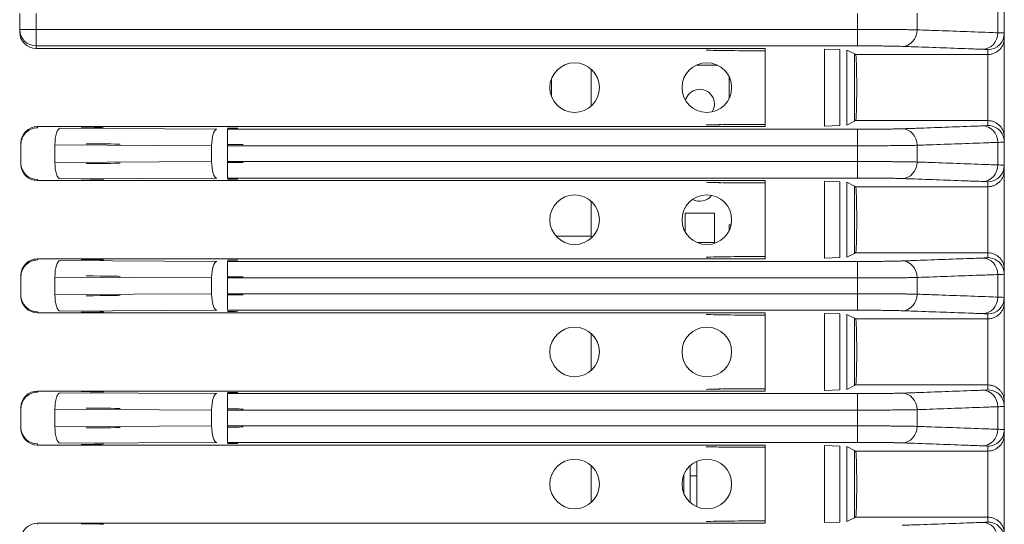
# Model space of a CAD drawing. Header units: millimetres. Extents: x 990 to 1809, y 0 to 562.
# Tile 40 of 256: x 1069 to 1099, y 345 to 361. Entities that reach past the tile are written whole.
import ezdxf

# ---------------------------------------------------------------- set-up
doc = ezdxf.new("R2010")
doc.units = ezdxf.units.MM
doc.layers.add('1', color=7, linetype='Continuous', true_color=0xffffff)
doc.layers.add('14', color=7, linetype='Continuous', true_color=0xffffff)

msp = doc.modelspace()

# ---------------------------------------------------------------- linework, layer by layer
at = {"layer": '1', "color": 7, "linetype": 'Continuous', "lineweight": 18}
for p, q in [((1069.014, 360.4), (1069.014, 360.876)), ((1069.514, 360.876), (1069.514, 360.4)), ((1069.014, 360.321), (1069.014, 360.4)), ((1069.014, 360.4), (1069.514, 360.4)), ((1069.514, 360.4), (1094.362, 360.4)), ((1069.514, 360.4), (1069.514, 359.9)), ((1094.362, 360.4), (1094.362, 359.9)), ((1098.803, 360.286), (1098.803, 360.138)), ((1069.514, 359.9), (1069.514, 359.821)), ((1094.362, 359.9), (1069.514, 359.9)), ((1098.803, 360.138), (1098.803, 357.138)), ((1069.514, 359.821), (1091.57, 359.821)), ((1091.57, 357.455), (1091.57, 359.821)), ((1093.36, 359.802), (1093.36, 357.474)), ((1093.828, 359.786), (1093.36, 359.802)), ((1093.828, 357.491), (1093.828, 359.786)), ((1094.037, 359.771), (1094.037, 357.505)), ((1094.268, 359.656), (1094.037, 359.771)), ((1094.268, 359.656), (1094.303, 359.638)), ((1094.303, 359.638), (1098.303, 359.638)), ((1098.303, 359.638), (1098.303, 359.786)), ((1098.303, 357.638), (1098.303, 359.638)), ((1090.128, 359.314), (1089.478, 359.314)), ((1086.303, 359.197), (1086.303, 358.079)), ((1090.478, 358.311), (1090.478, 358.965)), ((1093.828, 357.491), (1093.36, 357.474)), ((1094.268, 357.621), (1094.037, 357.505)), ((1094.268, 357.621), (1094.303, 357.638)), ((1098.303, 357.638), (1094.303, 357.638)), ((1098.303, 357.491), (1098.303, 357.638)), ((1069.553, 357.455), (1091.57, 357.455)), ((1069.553, 357.455), (1069.553, 357.421)), ((1070.237, 357.405), (1074.98, 357.377)), ((1075.297, 356.876), (1075.297, 357.376)), ((1075.297, 357.376), (1094.362, 357.376)), ((1094.362, 356.876), (1094.362, 357.376)), ((1069.053, 356.921), (1069.053, 356.955)), ((1069.053, 356.355), (1069.053, 356.921)), ((1070.079, 356.905), (1070.079, 356.372)), ((1074.822, 356.877), (1070.079, 356.905)), ((1074.822, 356.399), (1074.822, 356.877)), ((1098.803, 357.138), (1098.803, 356.991)), ((1075.297, 356.876), (1075.297, 356.4)), ((1094.362, 356.876), (1075.297, 356.876)), ((1069.053, 356.321), (1069.053, 356.355)), ((1070.079, 356.372), (1074.822, 356.399)), ((1075.297, 355.9), (1075.297, 356.4)), ((1075.297, 356.4), (1094.362, 356.4)), ((1094.362, 356.4), (1094.362, 355.9)), ((1098.803, 356.286), (1098.803, 356.138)), ((1098.803, 356.138), (1098.803, 353.138)), ((1069.553, 355.855), (1069.553, 355.821)), ((1069.553, 355.821), (1091.57, 355.821)), ((1074.98, 355.899), (1070.237, 355.872)), ((1094.362, 355.9), (1075.297, 355.9)), ((1091.57, 353.455), (1091.57, 355.821)), ((1093.36, 355.802), (1093.36, 353.474)), ((1093.828, 355.786), (1093.36, 355.802)), ((1093.828, 353.491), (1093.828, 355.786)), ((1094.037, 355.771), (1094.037, 353.505)), ((1094.268, 355.656), (1094.037, 355.771)), ((1098.303, 355.638), (1098.303, 355.786)), ((1094.268, 355.656), (1094.303, 355.638)), ((1094.303, 355.638), (1098.303, 355.638)), ((1098.303, 353.638), (1098.303, 355.638)), ((1086.303, 355.197), (1086.303, 354.079)), ((1090.034, 354.836), (1089.145, 354.836)), ((1089.145, 354.836), (1089.145, 354.279)), ((1090.034, 353.947), (1090.034, 354.836)), ((1090.478, 354.488), (1090.538, 354.488)), ((1090.478, 354.311), (1090.478, 354.488)), ((1085.244, 354.138), (1086.303, 354.138)), ((1089.513, 353.947), (1090.034, 353.947)), ((1094.268, 353.621), (1094.037, 353.505)), ((1094.268, 353.621), (1094.303, 353.638)), ((1098.303, 353.638), (1094.303, 353.638)), ((1098.303, 353.491), (1098.303, 353.638)), ((1069.553, 353.455), (1091.57, 353.455)), ((1069.553, 353.455), (1069.553, 353.421)), ((1070.237, 353.405), (1074.98, 353.377)), ((1075.297, 353.376), (1094.362, 353.376)), ((1075.297, 353.376), (1075.297, 352.876)), ((1093.828, 353.491), (1093.36, 353.474)), ((1094.362, 352.876), (1094.362, 353.376)), ((1098.803, 353.138), (1098.803, 352.991)), ((1069.053, 352.921), (1069.053, 352.955)), ((1069.053, 352.355), (1069.053, 352.921)), ((1070.079, 352.905), (1070.079, 352.372)), ((1074.822, 352.877), (1070.079, 352.905)), ((1074.822, 352.399), (1074.822, 352.877)), ((1075.297, 352.876), (1075.297, 352.4)), ((1094.362, 352.876), (1075.297, 352.876)), ((1069.053, 352.321), (1069.053, 352.355)), ((1070.079, 352.372), (1074.822, 352.399)), ((1075.297, 351.9), (1075.297, 352.4)), ((1075.297, 352.4), (1094.362, 352.4)), ((1094.362, 352.4), (1094.362, 351.9)), ((1098.803, 352.286), (1098.803, 352.138)), ((1098.803, 352.138), (1098.803, 349.138)), ((1069.553, 351.855), (1069.553, 351.821)), ((1069.553, 351.821), (1091.57, 351.821)), ((1074.98, 351.899), (1070.237, 351.872)), ((1094.362, 351.9), (1075.297, 351.9)), ((1091.57, 349.455), (1091.57, 351.821)), ((1093.36, 351.802), (1093.36, 349.474)), ((1093.828, 351.786), (1093.36, 351.802)), ((1093.828, 349.491), (1093.828, 351.786)), ((1094.037, 351.771), (1094.037, 349.505)), ((1094.268, 351.656), (1094.037, 351.771)), ((1094.268, 351.656), (1094.303, 351.638)), ((1094.303, 351.638), (1098.303, 351.638)), ((1098.303, 351.638), (1098.303, 351.786)), ((1098.303, 349.638), (1098.303, 351.638)), ((1086.303, 351.197), (1086.303, 350.079)), ((1069.553, 349.455), (1091.57, 349.455)), ((1069.553, 349.455), (1069.553, 349.421)), ((1093.828, 349.491), (1093.36, 349.474)), ((1094.268, 349.621), (1094.037, 349.505)), ((1094.268, 349.621), (1094.303, 349.638)), ((1098.303, 349.638), (1094.303, 349.638)), ((1098.303, 349.491), (1098.303, 349.638)), ((1070.237, 349.405), (1074.98, 349.377)), ((1075.297, 349.376), (1075.297, 348.876)), ((1075.297, 349.376), (1094.362, 349.376)), ((1094.362, 348.876), (1094.362, 349.376)), ((1098.803, 349.138), (1098.803, 348.991)), ((1069.053, 348.921), (1069.053, 348.955)), ((1069.053, 348.355), (1069.053, 348.921)), ((1070.079, 348.905), (1070.079, 348.372)), ((1074.822, 348.877), (1070.079, 348.905)), ((1074.822, 348.399), (1074.822, 348.877)), ((1075.297, 348.876), (1075.297, 348.4)), ((1094.362, 348.876), (1075.297, 348.876)), ((1069.053, 348.321), (1069.053, 348.355)), ((1070.079, 348.372), (1074.822, 348.399)), ((1075.297, 347.9), (1075.297, 348.4)), ((1075.297, 348.4), (1094.362, 348.4)), ((1094.362, 348.4), (1094.362, 347.9)), ((1098.803, 348.286), (1098.803, 348.138)), ((1098.803, 348.138), (1098.803, 345.138)), ((1069.553, 347.855), (1069.553, 347.821)), ((1069.553, 347.821), (1091.57, 347.821)), ((1074.98, 347.899), (1070.237, 347.872)), ((1094.362, 347.9), (1075.297, 347.9)), ((1091.57, 345.455), (1091.57, 347.821)), ((1093.36, 347.802), (1093.36, 345.474)), ((1093.828, 347.786), (1093.36, 347.802)), ((1093.828, 345.491), (1093.828, 347.786)), ((1094.037, 347.771), (1094.037, 345.505)), ((1094.268, 347.656), (1094.037, 347.771)), ((1094.268, 347.656), (1094.303, 347.638)), ((1098.303, 347.638), (1098.303, 347.786)), ((1094.303, 347.638), (1098.303, 347.638)), ((1098.303, 345.638), (1098.303, 347.638)), ((1086.303, 347.197), (1086.303, 346.078)), ((1089.303, 346.888), (1089.303, 347.197)), ((1089.503, 345.95), (1089.503, 347.325)), ((1089.103, 346.907), (1089.103, 346.369)), ((1089.303, 346.079), (1089.303, 346.888)), ((1089.503, 346.888), (1089.303, 346.888)), ((1094.268, 345.621), (1094.037, 345.505)), ((1094.268, 345.621), (1094.303, 345.638)), ((1098.303, 345.638), (1094.303, 345.638)), ((1098.303, 345.491), (1098.303, 345.638)), ((1069.553, 345.455), (1091.57, 345.455)), ((1069.553, 345.455), (1069.553, 345.421)), ((1093.828, 345.491), (1093.36, 345.474))]:
    msp.add_line(p, q, dxfattribs=at)
for centre in [(1085.803, 358.638), (1089.803, 358.638), (1085.803, 354.638), (1089.803, 354.638), (1085.803, 350.638), (1089.803, 350.638), (1085.803, 346.638), (1089.803, 346.638)]:
    msp.add_circle(centre, 0.75, dxfattribs=at)
for centre, start, end in [((1089.589, 358.141), 328.0894, 165.3244), ((1089.589, 355.641), 240.93, 323.1618)]:
    msp.add_arc(centre, 0.445, start, end, dxfattribs=at)
for centre, major_axis, ratio, start_param, end_param in [((1069.514, 360.4), (-0.5, 0), 0.999848, 0, 1.570796), ((1069.514, 360.321), (0, -0.5), 0.999848, 4.712389, 6.283185), ((1095.713, 360.385), (0.018, 0.5), 0.90044, 3.181726, 4.744935), ((1098.154, 360.297), (0.018, 0.5), 0.90044, 3.181726, 4.744935), ((1098.303, 360.286), (0.5, 0), 0.999848, 4.712389, 6.283185), ((1091.57, 359.786), (-2, 0), 0.017455, 0.462512, 1.570796), ((1092.038, 359.77), (-2, 0), 0.017455, 0.034905, 0.462512), ((1094.303, 358.638), (0, 1), 0.034921, 3.141593, 6.283185), ((1091.57, 357.49), (-2, 0), 0.017455, 4.712389, 5.820673), ((1092.038, 357.506), (-2, 0), 0.017455, 5.820673, 6.248281), ((1098.154, 356.979), (-0.018, 0.5), 0.90044, 4.679843, 6.243052), ((1098.303, 356.991), (0.5, 0), 0.999848, 0.4141, 1.570796), ((1069.553, 356.955), (0, 0.5), 0.999848, 0, 1.570796), ((1069.553, 356.921), (0.5, 0), 0.999848, 1.570796, 3.141593), ((1070.237, 356.905), (-0.003, -0.5), 0.316223, 3.15999, 4.714229), ((1070.553, 357.421), (-1, 0), 0.017455, 3.141593, 4.390638), ((1074.98, 356.877), (-0.003, -0.5), 0.316223, 3.15999, 4.714229), ((1075.297, 357.394), (-1, 0), 0.017455, 4.390638, 4.712389), ((1095.713, 356.891), (0.018, -0.5), 0.90044, 1.538251, 3.10146), ((1098.303, 356.991), (0.5, 0), 0.999848, 0, 0.414102), ((1070.553, 356.921), (-1.5, 0), 0.011637, 3.141593, 4.390638), ((1075.297, 356.894), (-1.5, 0), 0.011637, 4.390638, 4.712389), ((1069.553, 356.355), (-0.5, 0), 0.999848, 0, 1.570796), ((1069.553, 356.321), (0, -0.5), 0.999848, 4.712389, 6.283185), ((1070.237, 356.372), (-0.003, 0.5), 0.316223, 1.568956, 3.123195), ((1070.553, 356.355), (-1.5, 0), 0.011637, 1.892547, 3.141593), ((1074.98, 356.399), (-0.003, 0.5), 0.316223, 1.568956, 3.123195), ((1075.297, 356.383), (-1.5, 0), 0.011637, 1.570796, 1.892547), ((1095.713, 356.385), (0.018, 0.5), 0.90044, 3.181726, 4.744935), ((1098.154, 356.297), (0.018, 0.5), 0.90044, 3.181726, 4.744935), ((1098.303, 356.286), (0.5, 0), 0.999848, 4.712389, 6.283185), ((1070.553, 355.855), (-1, 0), 0.017455, 1.892547, 3.141593), ((1075.297, 355.883), (-1, 0), 0.017455, 1.570796, 1.892547), ((1091.57, 355.786), (-2, 0), 0.017455, 0.462512, 1.570796), ((1092.038, 355.77), (-2, 0), 0.017455, 0.034905, 0.462512), ((1094.303, 354.638), (0, 1), 0.034921, 3.141593, 6.283185), ((1069.553, 352.955), (0, 0.5), 0.999848, 0, 1.570796), ((1069.553, 352.921), (0.5, 0), 0.999848, 1.570796, 3.141593), ((1070.237, 352.905), (0.003, 0.5), 0.316223, 0.018397, 1.572636), ((1070.553, 353.421), (-1, 0), 0.017455, 3.141593, 4.390638), ((1074.98, 352.877), (0.003, 0.5), 0.316223, 0.018397, 1.572636), ((1075.297, 353.394), (-1, 0), 0.017455, 4.390638, 4.712389), ((1091.57, 353.49), (-2, 0), 0.017455, 4.712389, 5.820673), ((1092.038, 353.506), (-2, 0), 0.017455, 5.820673, 6.248281), ((1095.713, 352.891), (0.018, -0.5), 0.90044, 1.538251, 3.10146), ((1098.154, 352.979), (0.018, -0.5), 0.90044, 1.538251, 3.10146), ((1098.303, 352.991), (0.5, 0), 0.999848, 0.4141, 1.570796), ((1098.303, 352.991), (0.5, 0), 0.999848, 0, 0.414102), ((1070.553, 352.921), (-1.5, 0), 0.011637, 3.141593, 4.390638), ((1075.297, 352.894), (-1.5, 0), 0.011637, 4.390638, 4.712389), ((1069.553, 352.355), (-0.5, 0), 0.999848, 0, 1.570796), ((1069.553, 352.321), (0, -0.5), 0.999848, 4.712389, 6.283185), ((1070.237, 352.372), (-0.003, 0.5), 0.316223, 1.568956, 3.123195), ((1070.553, 352.355), (-1.5, 0), 0.011637, 1.892547, 3.141593), ((1074.98, 352.399), (-0.003, 0.5), 0.316223, 1.568956, 3.123195), ((1075.297, 352.383), (-1.5, 0), 0.011637, 1.570796, 1.892547), ((1095.713, 352.385), (0.018, 0.5), 0.90044, 3.181726, 4.744935), ((1098.154, 352.297), (0.018, 0.5), 0.90044, 3.181726, 4.744935), ((1098.303, 352.286), (0.5, 0), 0.999848, 4.712389, 6.283185), ((1070.553, 351.855), (-1, 0), 0.017455, 1.892547, 3.141593), ((1075.297, 351.883), (-1, 0), 0.017455, 1.570796, 1.892547), ((1091.57, 351.786), (-2, 0), 0.017455, 0.462512, 1.570796), ((1092.038, 351.77), (-2, 0), 0.017455, 0.034905, 0.462512), ((1094.303, 350.638), (0, 1), 0.034921, 3.141593, 6.283185), ((1069.553, 348.955), (0, 0.5), 0.999848, 0, 1.570796), ((1070.553, 349.421), (-1, 0), 0.017455, 3.141593, 4.390638), ((1091.57, 349.49), (-2, 0), 0.017455, 4.712389, 5.820673), ((1092.038, 349.506), (-2, 0), 0.017455, 5.820673, 6.248281), ((1098.154, 348.979), (0.018, -0.5), 0.90044, 1.538251, 3.10146), ((1098.303, 348.991), (0.5, 0), 0.999848, 0.4141, 1.570796), ((1069.553, 348.921), (0.5, 0), 0.999848, 1.570796, 3.141593), ((1070.237, 348.905), (0.003, 0.5), 0.316223, 0.018397, 1.572636), ((1074.98, 348.877), (0.003, 0.5), 0.316223, 0.018397, 1.572636), ((1075.297, 349.394), (-1, 0), 0.017455, 4.390638, 4.712389), ((1095.713, 348.891), (0.018, -0.5), 0.90044, 1.538251, 3.10146), ((1098.303, 348.991), (0.5, 0), 0.999848, 0, 0.414102), ((1070.553, 348.921), (-1.5, 0), 0.011637, 3.141593, 4.390638), ((1075.297, 348.894), (-1.5, 0), 0.011637, 4.390638, 4.712389), ((1069.553, 348.355), (-0.5, 0), 0.999848, 0, 1.570796), ((1069.553, 348.321), (0, -0.5), 0.999848, 4.712389, 6.283185), ((1070.237, 348.372), (-0.003, 0.5), 0.316223, 1.568956, 3.123195), ((1070.553, 348.355), (-1.5, 0), 0.011637, 1.892547, 3.141593), ((1074.98, 348.399), (-0.003, 0.5), 0.316223, 1.568956, 3.123195), ((1075.297, 348.383), (-1.5, 0), 0.011637, 1.570796, 1.892547), ((1095.713, 348.385), (0.018, 0.5), 0.90044, 3.181726, 4.744935), ((1098.154, 348.297), (0.018, 0.5), 0.90044, 3.181726, 4.744935), ((1098.303, 348.286), (-0.5, 0), 0.999848, 1.570796, 3.141593), ((1070.553, 347.855), (-1, 0), 0.017455, 1.892547, 3.141593), ((1075.297, 347.883), (-1, 0), 0.017455, 1.570796, 1.892547), ((1091.57, 347.786), (-2, 0), 0.017455, 0.462512, 1.570796), ((1092.038, 347.77), (-2, 0), 0.017455, 0.034905, 0.462512), ((1094.303, 346.638), (0, 1), 0.034921, 3.141593, 6.283185), ((1069.553, 344.955), (0, 0.5), 0.999848, 0, 1.570796), ((1070.553, 345.421), (-1, 0), 0.017455, 3.141593, 4.390638), ((1091.57, 345.49), (-2, 0), 0.017455, 4.712389, 5.820673), ((1092.038, 345.506), (-2, 0), 0.017455, 5.820673, 6.248281), ((1098.154, 344.979), (-0.018, 0.5), 0.90044, 4.679843, 6.243052), ((1098.303, 344.991), (-0.5, 0), 0.999848, 3.521873, 4.712389)]:
    msp.add_ellipse(centre, major_axis=major_axis, ratio=ratio, start_param=start_param, end_param=end_param, dxfattribs=at)
for points, degree in [([(1094.362, 360.4), (1094.362, 360.559), (1094.362, 360.717), (1094.362, 360.876)], 3), ([(1096.163, 360.891), (1096.163, 360.722), (1096.163, 360.554), (1096.163, 360.385)], 3), ([(1098.604, 360.297), (1098.604, 360.524), (1098.604, 360.752), (1098.604, 360.979)], 3), ([(1098.803, 360.991), (1098.803, 360.756), (1098.803, 360.521), (1098.803, 360.286)], 3), ([(1094.268, 359.656), (1094.268, 357.621)], 1), ([(1096.163, 356.891), (1096.163, 356.722), (1096.163, 356.554), (1096.163, 356.385)], 3), ([(1098.604, 356.297), (1098.604, 356.524), (1098.604, 356.752), (1098.604, 356.979)], 3), ([(1098.803, 356.991), (1098.803, 356.756), (1098.803, 356.521), (1098.803, 356.286)], 3), ([(1094.362, 356.4), (1094.362, 356.559), (1094.362, 356.717), (1094.362, 356.876)], 3), ([(1094.268, 355.656), (1094.268, 353.621)], 1), ([(1094.362, 352.4), (1094.362, 352.559), (1094.362, 352.717), (1094.362, 352.876)], 3), ([(1096.163, 352.891), (1096.163, 352.722), (1096.163, 352.554), (1096.163, 352.385)], 3), ([(1098.604, 352.297), (1098.604, 352.524), (1098.604, 352.752), (1098.604, 352.979)], 3), ([(1098.803, 352.991), (1098.803, 352.756), (1098.803, 352.521), (1098.803, 352.286)], 3), ([(1094.268, 351.656), (1094.268, 349.621)], 1), ([(1094.362, 348.4), (1094.362, 348.559), (1094.362, 348.717), (1094.362, 348.876)], 3), ([(1096.163, 348.891), (1096.163, 348.722), (1096.163, 348.554), (1096.163, 348.385)], 3), ([(1098.604, 348.297), (1098.604, 348.524), (1098.604, 348.752), (1098.604, 348.979)], 3), ([(1098.803, 348.991), (1098.803, 348.756), (1098.803, 348.521), (1098.803, 348.286)], 3), ([(1094.268, 347.656), (1094.268, 345.621)], 1)]:
    msp.add_open_spline(points, degree=degree, dxfattribs=at)
for points, knots in [([(1094.362, 360.4), (1094.409, 360.4), (1094.456, 360.4), (1094.55, 360.4), (1094.597, 360.4), (1094.736, 360.4), (1094.918, 360.399), (1095.093, 360.398), (1095.2, 360.398), (1095.222, 360.397), (1095.264, 360.397), (1095.327, 360.397), (1095.387, 360.396), (1095.505, 360.395), (1095.58, 360.395), (1095.687, 360.393), (1095.722, 360.393), (1095.772, 360.392), (1095.789, 360.392), (1095.822, 360.392), (1095.837, 360.391), (1095.915, 360.39), (1095.972, 360.389), (1096.076, 360.387), (1096.122, 360.386), (1096.163, 360.385)], [0, 0, 0, 0, 0.0625, 0.0625, 0.125, 0.125, 0.25, 0.375, 0.375, 0.40625, 0.40625, 0.4375, 0.5, 0.5, 0.625, 0.625, 0.6875, 0.6875, 0.71875, 0.71875, 0.75, 0.75, 0.875, 0.875, 1, 1, 1, 1]), ([(1096.163, 360.385), (1096.308, 360.38), (1096.453, 360.375), (1097.177, 360.349), (1097.757, 360.328), (1098.426, 360.303), (1098.515, 360.3), (1098.604, 360.297)], [0, 0, 0, 0, 0.17806, 0.17806, 0.890298, 0.890298, 1, 1, 1, 1]), ([(1098.604, 360.297), (1098.637, 360.296), (1098.666, 360.295), (1098.715, 360.293), (1098.736, 360.292), (1098.769, 360.29), (1098.782, 360.289), (1098.799, 360.288), (1098.803, 360.287), (1098.803, 360.286)], [0, 0, 0, 0, 0.25, 0.25, 0.5, 0.5, 0.75, 0.75, 1, 1, 1, 1]), ([(1095.713, 359.885), (1095.682, 359.886), (1095.647, 359.887), (1095.57, 359.889), (1095.527, 359.89), (1095.469, 359.892), (1095.457, 359.892), (1095.432, 359.892), (1095.42, 359.892), (1095.382, 359.893), (1095.356, 359.894), (1095.276, 359.895), (1095.219, 359.895), (1095.131, 359.896), (1095.101, 359.897), (1095.054, 359.897), (1095.038, 359.897), (1095.007, 359.898), (1094.991, 359.898), (1094.91, 359.898), (1094.779, 359.899), (1094.643, 359.9), (1094.538, 359.9), (1094.503, 359.9), (1094.433, 359.9), (1094.397, 359.9), (1094.362, 359.9)], [0, 0, 0, 0, 0.125, 0.125, 0.25, 0.25, 0.28125, 0.28125, 0.3125, 0.3125, 0.375, 0.375, 0.5, 0.5, 0.5625, 0.5625, 0.59375, 0.59375, 0.625, 0.625, 0.75, 0.875, 0.875, 0.9375, 0.9375, 1, 1, 1, 1]), ([(1098.154, 359.797), (1098.009, 359.802), (1097.864, 359.807), (1097.14, 359.834), (1096.56, 359.855), (1095.891, 359.879), (1095.802, 359.882), (1095.713, 359.885)], [0, 0, 0, 0, 0.17806, 0.17806, 0.890298, 0.890298, 1, 1, 1, 1]), ([(1098.803, 360.138), (1098.803, 360.122), (1098.802, 360.106), (1098.799, 360.073), (1098.797, 360.056), (1098.79, 360.024), (1098.786, 360.008), (1098.777, 359.977), (1098.766, 359.946), (1098.752, 359.917), (1098.736, 359.888), (1098.728, 359.874), (1098.701, 359.833), (1098.68, 359.808), (1098.645, 359.773), (1098.633, 359.762), (1098.608, 359.741), (1098.594, 359.731), (1098.554, 359.704), (1098.525, 359.689), (1098.48, 359.67), (1098.464, 359.664), (1098.433, 359.655), (1098.417, 359.651), (1098.369, 359.641), (1098.336, 359.638), (1098.303, 359.638)], [0, 0, 0, 0, 0.0625, 0.0625, 0.125, 0.125, 0.1875, 0.1875, 0.25, 0.3125, 0.3125, 0.375, 0.375, 0.5, 0.5, 0.5625, 0.5625, 0.625, 0.625, 0.75, 0.75, 0.8125, 0.8125, 0.875, 0.875, 1, 1, 1, 1]), ([(1098.303, 359.786), (1098.303, 359.787), (1098.3, 359.788), (1098.287, 359.79), (1098.268, 359.791), (1098.222, 359.794), (1098.179, 359.796), (1098.154, 359.797)], [0, 0, 0, 0, 0.25, 0.25, 0.5, 0.75, 1, 1, 1, 1]), ([(1095.713, 357.391), (1095.858, 357.396), (1096.003, 357.401), (1096.727, 357.428), (1097.307, 357.449), (1097.976, 357.473), (1098.065, 357.476), (1098.154, 357.479)], [0, 0, 0, 0, 0.17806, 0.17806, 0.890298, 0.890298, 1, 1, 1, 1]), ([(1098.154, 357.479), (1098.179, 357.48), (1098.222, 357.482), (1098.268, 357.485), (1098.287, 357.487), (1098.3, 357.489), (1098.303, 357.49), (1098.303, 357.491)], [0, 0, 0, 0, 0.25, 0.5, 0.75, 0.75, 1, 1, 1, 1]), ([(1098.803, 357.138), (1098.803, 357.154), (1098.802, 357.171), (1098.799, 357.203), (1098.797, 357.22), (1098.79, 357.252), (1098.786, 357.268), (1098.777, 357.299), (1098.766, 357.33), (1098.752, 357.359), (1098.736, 357.388), (1098.728, 357.403), (1098.701, 357.443), (1098.68, 357.469), (1098.645, 357.503), (1098.633, 357.514), (1098.608, 357.535), (1098.594, 357.545), (1098.554, 357.572), (1098.525, 357.587), (1098.48, 357.606), (1098.464, 357.612), (1098.433, 357.621), (1098.417, 357.625), (1098.369, 357.635), (1098.336, 357.638), (1098.303, 357.638)], [0, 0, 0, 0, 0.0625, 0.0625, 0.125, 0.125, 0.1875, 0.1875, 0.25, 0.3125, 0.3125, 0.375, 0.375, 0.5, 0.5, 0.5625, 0.5625, 0.625, 0.625, 0.75, 0.75, 0.8125, 0.8125, 0.875, 0.875, 1, 1, 1, 1]), ([(1094.362, 357.376), (1094.433, 357.376), (1094.502, 357.376), (1094.641, 357.377), (1094.709, 357.377), (1094.793, 357.377), (1094.81, 357.377), (1094.843, 357.378), (1094.86, 357.378), (1094.91, 357.378), (1094.942, 357.378), (1095.038, 357.379), (1095.099, 357.379), (1095.188, 357.38), (1095.217, 357.381), (1095.26, 357.381), (1095.274, 357.382), (1095.301, 357.382), (1095.315, 357.382), (1095.382, 357.383), (1095.483, 357.385), (1095.568, 357.387), (1095.627, 357.388), (1095.646, 357.389), (1095.681, 357.39), (1095.697, 357.39), (1095.713, 357.391)], [0, 0, 0, 0, 0.125, 0.125, 0.25, 0.25, 0.28125, 0.28125, 0.3125, 0.3125, 0.375, 0.375, 0.5, 0.5, 0.5625, 0.5625, 0.59375, 0.59375, 0.625, 0.625, 0.75, 0.875, 0.875, 0.9375, 0.9375, 1, 1, 1, 1]), ([(1096.163, 356.891), (1096.143, 356.89), (1096.121, 356.89), (1096.074, 356.889), (1096.049, 356.888), (1095.971, 356.887), (1095.856, 356.885), (1095.723, 356.883), (1095.633, 356.882), (1095.615, 356.882), (1095.578, 356.882), (1095.521, 356.881), (1095.463, 356.881), (1095.345, 356.88), (1095.263, 356.879), (1095.136, 356.878), (1095.092, 356.878), (1095.026, 356.878), (1095.004, 356.878), (1094.959, 356.877), (1094.937, 356.877), (1094.824, 356.877), (1094.733, 356.877), (1094.549, 356.876), (1094.456, 356.876), (1094.362, 356.876)], [0, 0, 0, 0, 0.0625, 0.0625, 0.125, 0.125, 0.25, 0.375, 0.375, 0.40625, 0.40625, 0.4375, 0.5, 0.5, 0.625, 0.625, 0.6875, 0.6875, 0.71875, 0.71875, 0.75, 0.75, 0.875, 0.875, 1, 1, 1, 1]), ([(1098.604, 356.979), (1098.459, 356.974), (1098.315, 356.969), (1097.59, 356.943), (1097.01, 356.922), (1096.342, 356.897), (1096.252, 356.894), (1096.163, 356.891)], [0, 0, 0, 0, 0.17806, 0.17806, 0.890298, 0.890298, 1, 1, 1, 1]), ([(1098.803, 356.991), (1098.803, 356.99), (1098.799, 356.989), (1098.782, 356.987), (1098.769, 356.986), (1098.736, 356.984), (1098.715, 356.983), (1098.666, 356.981), (1098.637, 356.98), (1098.604, 356.979)], [0, 0, 0, 0, 0.25, 0.25, 0.5, 0.5, 0.75, 0.75, 1, 1, 1, 1]), ([(1094.362, 356.4), (1094.409, 356.4), (1094.456, 356.4), (1094.55, 356.4), (1094.597, 356.4), (1094.736, 356.4), (1094.918, 356.399), (1095.093, 356.398), (1095.2, 356.398), (1095.222, 356.397), (1095.264, 356.397), (1095.327, 356.397), (1095.387, 356.396), (1095.505, 356.395), (1095.58, 356.395), (1095.687, 356.393), (1095.722, 356.393), (1095.772, 356.392), (1095.789, 356.392), (1095.822, 356.392), (1095.837, 356.391), (1095.915, 356.39), (1095.972, 356.389), (1096.076, 356.387), (1096.122, 356.386), (1096.163, 356.385)], [0, 0, 0, 0, 0.0625, 0.0625, 0.125, 0.125, 0.25, 0.375, 0.375, 0.40625, 0.40625, 0.4375, 0.5, 0.5, 0.625, 0.625, 0.6875, 0.6875, 0.71875, 0.71875, 0.75, 0.75, 0.875, 0.875, 1, 1, 1, 1]), ([(1096.163, 356.385), (1096.308, 356.38), (1096.453, 356.375), (1097.177, 356.349), (1097.757, 356.328), (1098.426, 356.303), (1098.515, 356.3), (1098.604, 356.297)], [0, 0, 0, 0, 0.17806, 0.17806, 0.890298, 0.890298, 1, 1, 1, 1]), ([(1098.604, 356.297), (1098.637, 356.296), (1098.666, 356.295), (1098.715, 356.293), (1098.736, 356.292), (1098.769, 356.29), (1098.782, 356.289), (1098.799, 356.288), (1098.803, 356.287), (1098.803, 356.286)], [0, 0, 0, 0, 0.25, 0.25, 0.5, 0.5, 0.75, 0.75, 1, 1, 1, 1]), ([(1098.803, 356.138), (1098.803, 356.122), (1098.802, 356.106), (1098.799, 356.073), (1098.797, 356.056), (1098.79, 356.024), (1098.786, 356.008), (1098.777, 355.977), (1098.766, 355.946), (1098.752, 355.917), (1098.736, 355.888), (1098.728, 355.874), (1098.701, 355.833), (1098.68, 355.808), (1098.645, 355.773), (1098.633, 355.762), (1098.608, 355.741), (1098.594, 355.731), (1098.554, 355.704), (1098.525, 355.689), (1098.48, 355.67), (1098.464, 355.664), (1098.433, 355.655), (1098.417, 355.651), (1098.369, 355.641), (1098.336, 355.638), (1098.303, 355.638)], [0, 0, 0, 0, 0.0625, 0.0625, 0.125, 0.125, 0.1875, 0.1875, 0.25, 0.3125, 0.3125, 0.375, 0.375, 0.5, 0.5, 0.5625, 0.5625, 0.625, 0.625, 0.75, 0.75, 0.8125, 0.8125, 0.875, 0.875, 1, 1, 1, 1]), ([(1095.713, 355.885), (1095.682, 355.886), (1095.647, 355.887), (1095.57, 355.889), (1095.527, 355.89), (1095.469, 355.892), (1095.457, 355.892), (1095.432, 355.892), (1095.42, 355.892), (1095.382, 355.893), (1095.356, 355.894), (1095.276, 355.895), (1095.219, 355.895), (1095.131, 355.896), (1095.101, 355.897), (1095.054, 355.897), (1095.038, 355.897), (1095.007, 355.898), (1094.991, 355.898), (1094.91, 355.898), (1094.779, 355.899), (1094.643, 355.9), (1094.538, 355.9), (1094.503, 355.9), (1094.433, 355.9), (1094.397, 355.9), (1094.362, 355.9)], [0, 0, 0, 0, 0.125, 0.125, 0.25, 0.25, 0.28125, 0.28125, 0.3125, 0.3125, 0.375, 0.375, 0.5, 0.5, 0.5625, 0.5625, 0.59375, 0.59375, 0.625, 0.625, 0.75, 0.875, 0.875, 0.9375, 0.9375, 1, 1, 1, 1]), ([(1098.154, 355.797), (1098.009, 355.802), (1097.864, 355.807), (1097.14, 355.834), (1096.56, 355.855), (1095.891, 355.879), (1095.802, 355.882), (1095.713, 355.885)], [0, 0, 0, 0, 0.17806, 0.17806, 0.890298, 0.890298, 1, 1, 1, 1]), ([(1098.303, 355.786), (1098.303, 355.787), (1098.3, 355.788), (1098.287, 355.79), (1098.268, 355.791), (1098.222, 355.794), (1098.179, 355.796), (1098.154, 355.797)], [0, 0, 0, 0, 0.25, 0.25, 0.5, 0.75, 1, 1, 1, 1]), ([(1098.803, 353.138), (1098.803, 353.154), (1098.802, 353.171), (1098.799, 353.203), (1098.797, 353.22), (1098.79, 353.252), (1098.786, 353.268), (1098.777, 353.299), (1098.766, 353.33), (1098.752, 353.359), (1098.736, 353.388), (1098.728, 353.403), (1098.701, 353.443), (1098.68, 353.469), (1098.645, 353.503), (1098.633, 353.514), (1098.608, 353.535), (1098.594, 353.545), (1098.554, 353.572), (1098.525, 353.587), (1098.48, 353.606), (1098.464, 353.612), (1098.433, 353.621), (1098.417, 353.625), (1098.369, 353.635), (1098.336, 353.638), (1098.303, 353.638)], [0, 0, 0, 0, 0.0625, 0.0625, 0.125, 0.125, 0.1875, 0.1875, 0.25, 0.3125, 0.3125, 0.375, 0.375, 0.5, 0.5, 0.5625, 0.5625, 0.625, 0.625, 0.75, 0.75, 0.8125, 0.8125, 0.875, 0.875, 1, 1, 1, 1]), ([(1094.362, 353.376), (1094.433, 353.376), (1094.502, 353.376), (1094.641, 353.377), (1094.709, 353.377), (1094.793, 353.377), (1094.81, 353.377), (1094.843, 353.378), (1094.86, 353.378), (1094.91, 353.378), (1094.942, 353.378), (1095.038, 353.379), (1095.099, 353.379), (1095.188, 353.38), (1095.217, 353.381), (1095.26, 353.381), (1095.274, 353.382), (1095.301, 353.382), (1095.315, 353.382), (1095.382, 353.383), (1095.483, 353.385), (1095.568, 353.387), (1095.627, 353.388), (1095.646, 353.389), (1095.681, 353.39), (1095.697, 353.39), (1095.713, 353.391)], [0, 0, 0, 0, 0.125, 0.125, 0.25, 0.25, 0.28125, 0.28125, 0.3125, 0.3125, 0.375, 0.375, 0.5, 0.5, 0.5625, 0.5625, 0.59375, 0.59375, 0.625, 0.625, 0.75, 0.875, 0.875, 0.9375, 0.9375, 1, 1, 1, 1]), ([(1095.713, 353.391), (1095.858, 353.396), (1096.003, 353.401), (1096.727, 353.428), (1097.307, 353.449), (1097.976, 353.473), (1098.065, 353.476), (1098.154, 353.479)], [0, 0, 0, 0, 0.17806, 0.17806, 0.890298, 0.890298, 1, 1, 1, 1]), ([(1098.154, 353.479), (1098.179, 353.48), (1098.222, 353.482), (1098.268, 353.485), (1098.287, 353.487), (1098.3, 353.489), (1098.303, 353.49), (1098.303, 353.491)], [0, 0, 0, 0, 0.25, 0.5, 0.75, 0.75, 1, 1, 1, 1]), ([(1096.163, 352.891), (1096.143, 352.89), (1096.121, 352.89), (1096.074, 352.889), (1096.049, 352.888), (1095.971, 352.887), (1095.856, 352.885), (1095.723, 352.883), (1095.633, 352.882), (1095.615, 352.882), (1095.578, 352.882), (1095.521, 352.881), (1095.463, 352.881), (1095.345, 352.88), (1095.263, 352.879), (1095.136, 352.878), (1095.092, 352.878), (1095.026, 352.878), (1095.004, 352.878), (1094.959, 352.877), (1094.937, 352.877), (1094.824, 352.877), (1094.733, 352.877), (1094.549, 352.876), (1094.456, 352.876), (1094.362, 352.876)], [0, 0, 0, 0, 0.0625, 0.0625, 0.125, 0.125, 0.25, 0.375, 0.375, 0.40625, 0.40625, 0.4375, 0.5, 0.5, 0.625, 0.625, 0.6875, 0.6875, 0.71875, 0.71875, 0.75, 0.75, 0.875, 0.875, 1, 1, 1, 1]), ([(1098.604, 352.979), (1098.459, 352.974), (1098.315, 352.969), (1097.59, 352.943), (1097.01, 352.922), (1096.342, 352.897), (1096.252, 352.894), (1096.163, 352.891)], [0, 0, 0, 0, 0.17806, 0.17806, 0.890298, 0.890298, 1, 1, 1, 1]), ([(1098.803, 352.991), (1098.803, 352.99), (1098.799, 352.989), (1098.782, 352.987), (1098.769, 352.986), (1098.736, 352.984), (1098.715, 352.983), (1098.666, 352.981), (1098.637, 352.98), (1098.604, 352.979)], [0, 0, 0, 0, 0.25, 0.25, 0.5, 0.5, 0.75, 0.75, 1, 1, 1, 1]), ([(1094.362, 352.4), (1094.409, 352.4), (1094.456, 352.4), (1094.55, 352.4), (1094.597, 352.4), (1094.736, 352.4), (1094.918, 352.399), (1095.093, 352.398), (1095.2, 352.398), (1095.222, 352.397), (1095.264, 352.397), (1095.327, 352.397), (1095.387, 352.396), (1095.505, 352.395), (1095.58, 352.395), (1095.687, 352.393), (1095.722, 352.393), (1095.772, 352.392), (1095.789, 352.392), (1095.822, 352.392), (1095.837, 352.391), (1095.915, 352.39), (1095.972, 352.389), (1096.076, 352.387), (1096.122, 352.386), (1096.163, 352.385)], [0, 0, 0, 0, 0.0625, 0.0625, 0.125, 0.125, 0.25, 0.375, 0.375, 0.40625, 0.40625, 0.4375, 0.5, 0.5, 0.625, 0.625, 0.6875, 0.6875, 0.71875, 0.71875, 0.75, 0.75, 0.875, 0.875, 1, 1, 1, 1]), ([(1096.163, 352.385), (1096.308, 352.38), (1096.453, 352.375), (1097.177, 352.349), (1097.757, 352.328), (1098.426, 352.303), (1098.515, 352.3), (1098.604, 352.297)], [0, 0, 0, 0, 0.17806, 0.17806, 0.890298, 0.890298, 1, 1, 1, 1]), ([(1098.803, 352.138), (1098.803, 352.122), (1098.802, 352.106), (1098.799, 352.073), (1098.797, 352.056), (1098.79, 352.024), (1098.786, 352.008), (1098.777, 351.977), (1098.766, 351.946), (1098.752, 351.917), (1098.736, 351.888), (1098.728, 351.874), (1098.701, 351.833), (1098.68, 351.808), (1098.645, 351.773), (1098.633, 351.762), (1098.608, 351.741), (1098.594, 351.731), (1098.554, 351.704), (1098.525, 351.689), (1098.48, 351.67), (1098.464, 351.664), (1098.433, 351.655), (1098.417, 351.651), (1098.369, 351.641), (1098.336, 351.638), (1098.303, 351.638)], [0, 0, 0, 0, 0.0625, 0.0625, 0.125, 0.125, 0.1875, 0.1875, 0.25, 0.3125, 0.3125, 0.375, 0.375, 0.5, 0.5, 0.5625, 0.5625, 0.625, 0.625, 0.75, 0.75, 0.8125, 0.8125, 0.875, 0.875, 1, 1, 1, 1]), ([(1098.604, 352.297), (1098.637, 352.296), (1098.666, 352.295), (1098.715, 352.293), (1098.736, 352.292), (1098.769, 352.29), (1098.782, 352.289), (1098.799, 352.288), (1098.803, 352.287), (1098.803, 352.286)], [0, 0, 0, 0, 0.25, 0.25, 0.5, 0.5, 0.75, 0.75, 1, 1, 1, 1]), ([(1095.713, 351.885), (1095.682, 351.886), (1095.647, 351.887), (1095.57, 351.889), (1095.527, 351.89), (1095.469, 351.892), (1095.457, 351.892), (1095.432, 351.892), (1095.42, 351.892), (1095.382, 351.893), (1095.356, 351.894), (1095.276, 351.895), (1095.219, 351.895), (1095.131, 351.896), (1095.101, 351.897), (1095.054, 351.897), (1095.038, 351.897), (1095.007, 351.898), (1094.991, 351.898), (1094.91, 351.898), (1094.779, 351.899), (1094.643, 351.9), (1094.538, 351.9), (1094.503, 351.9), (1094.433, 351.9), (1094.397, 351.9), (1094.362, 351.9)], [0, 0, 0, 0, 0.125, 0.125, 0.25, 0.25, 0.28125, 0.28125, 0.3125, 0.3125, 0.375, 0.375, 0.5, 0.5, 0.5625, 0.5625, 0.59375, 0.59375, 0.625, 0.625, 0.75, 0.875, 0.875, 0.9375, 0.9375, 1, 1, 1, 1]), ([(1098.154, 351.797), (1098.009, 351.802), (1097.864, 351.807), (1097.14, 351.834), (1096.56, 351.855), (1095.891, 351.879), (1095.802, 351.882), (1095.713, 351.885)], [0, 0, 0, 0, 0.17806, 0.17806, 0.890298, 0.890298, 1, 1, 1, 1]), ([(1098.303, 351.786), (1098.303, 351.787), (1098.3, 351.788), (1098.287, 351.79), (1098.268, 351.791), (1098.222, 351.794), (1098.179, 351.796), (1098.154, 351.797)], [0, 0, 0, 0, 0.25, 0.25, 0.5, 0.75, 1, 1, 1, 1]), ([(1095.713, 349.391), (1095.858, 349.396), (1096.003, 349.401), (1096.727, 349.428), (1097.307, 349.449), (1097.976, 349.473), (1098.065, 349.476), (1098.154, 349.479)], [0, 0, 0, 0, 0.178059, 0.178059, 0.890297, 0.890297, 1, 1, 1, 1]), ([(1098.154, 349.479), (1098.179, 349.48), (1098.222, 349.482), (1098.268, 349.485), (1098.287, 349.487), (1098.3, 349.489), (1098.303, 349.49), (1098.303, 349.491)], [0, 0, 0, 0, 0.25, 0.5, 0.75, 0.75, 1, 1, 1, 1]), ([(1098.803, 349.138), (1098.803, 349.154), (1098.802, 349.171), (1098.799, 349.203), (1098.797, 349.22), (1098.79, 349.252), (1098.786, 349.268), (1098.777, 349.299), (1098.766, 349.33), (1098.752, 349.359), (1098.736, 349.388), (1098.728, 349.403), (1098.701, 349.443), (1098.68, 349.469), (1098.645, 349.503), (1098.633, 349.514), (1098.608, 349.535), (1098.594, 349.545), (1098.554, 349.572), (1098.525, 349.587), (1098.48, 349.606), (1098.464, 349.612), (1098.433, 349.621), (1098.417, 349.625), (1098.369, 349.635), (1098.336, 349.638), (1098.303, 349.638)], [0, 0, 0, 0, 0.0625, 0.0625, 0.125, 0.125, 0.1875, 0.1875, 0.25, 0.3125, 0.3125, 0.375, 0.375, 0.5, 0.5, 0.5625, 0.5625, 0.625, 0.625, 0.75, 0.75, 0.8125, 0.8125, 0.875, 0.875, 1, 1, 1, 1]), ([(1094.362, 349.376), (1094.433, 349.376), (1094.502, 349.376), (1094.641, 349.377), (1094.709, 349.377), (1094.793, 349.377), (1094.81, 349.377), (1094.843, 349.378), (1094.86, 349.378), (1094.91, 349.378), (1094.942, 349.378), (1095.038, 349.379), (1095.099, 349.379), (1095.188, 349.38), (1095.217, 349.381), (1095.26, 349.381), (1095.274, 349.382), (1095.301, 349.382), (1095.315, 349.382), (1095.382, 349.383), (1095.483, 349.385), (1095.568, 349.387), (1095.627, 349.388), (1095.646, 349.389), (1095.681, 349.39), (1095.697, 349.39), (1095.713, 349.391)], [0, 0, 0, 0, 0.125, 0.125, 0.25, 0.25, 0.28125, 0.28125, 0.3125, 0.3125, 0.375, 0.375, 0.5, 0.5, 0.5625, 0.5625, 0.59375, 0.59375, 0.625, 0.625, 0.75, 0.875, 0.875, 0.9375, 0.9375, 1, 1, 1, 1]), ([(1096.163, 348.891), (1096.143, 348.89), (1096.121, 348.89), (1096.074, 348.889), (1096.049, 348.888), (1095.971, 348.887), (1095.856, 348.885), (1095.723, 348.883), (1095.633, 348.882), (1095.615, 348.882), (1095.578, 348.882), (1095.521, 348.881), (1095.463, 348.881), (1095.345, 348.88), (1095.263, 348.879), (1095.136, 348.878), (1095.092, 348.878), (1095.026, 348.878), (1095.004, 348.878), (1094.959, 348.877), (1094.937, 348.877), (1094.824, 348.877), (1094.733, 348.877), (1094.549, 348.876), (1094.456, 348.876), (1094.362, 348.876)], [0, 0, 0, 0, 0.0625, 0.0625, 0.125, 0.125, 0.25, 0.375, 0.375, 0.40625, 0.40625, 0.4375, 0.5, 0.5, 0.625, 0.625, 0.6875, 0.6875, 0.71875, 0.71875, 0.75, 0.75, 0.875, 0.875, 1, 1, 1, 1]), ([(1098.604, 348.979), (1098.459, 348.974), (1098.315, 348.969), (1097.59, 348.943), (1097.01, 348.922), (1096.342, 348.897), (1096.252, 348.894), (1096.163, 348.891)], [0, 0, 0, 0, 0.178059, 0.178059, 0.890297, 0.890297, 1, 1, 1, 1]), ([(1098.803, 348.991), (1098.803, 348.99), (1098.799, 348.989), (1098.782, 348.987), (1098.769, 348.986), (1098.736, 348.984), (1098.715, 348.983), (1098.666, 348.981), (1098.637, 348.98), (1098.604, 348.979)], [0, 0, 0, 0, 0.25, 0.25, 0.5, 0.5, 0.75, 0.75, 1, 1, 1, 1]), ([(1094.362, 348.4), (1094.409, 348.4), (1094.456, 348.4), (1094.55, 348.4), (1094.597, 348.4), (1094.736, 348.4), (1094.918, 348.399), (1095.093, 348.398), (1095.2, 348.398), (1095.222, 348.397), (1095.264, 348.397), (1095.327, 348.397), (1095.387, 348.396), (1095.505, 348.395), (1095.58, 348.395), (1095.687, 348.393), (1095.722, 348.393), (1095.772, 348.392), (1095.789, 348.392), (1095.822, 348.392), (1095.837, 348.391), (1095.915, 348.39), (1095.972, 348.389), (1096.076, 348.387), (1096.122, 348.386), (1096.163, 348.385)], [0, 0, 0, 0, 0.0625, 0.0625, 0.125, 0.125, 0.25, 0.375, 0.375, 0.40625, 0.40625, 0.4375, 0.5, 0.5, 0.625, 0.625, 0.6875, 0.6875, 0.71875, 0.71875, 0.75, 0.75, 0.875, 0.875, 1, 1, 1, 1]), ([(1096.163, 348.385), (1096.308, 348.38), (1096.453, 348.375), (1097.177, 348.349), (1097.757, 348.328), (1098.426, 348.303), (1098.515, 348.3), (1098.604, 348.297)], [0, 0, 0, 0, 0.178059, 0.178059, 0.890297, 0.890297, 1, 1, 1, 1]), ([(1098.604, 348.297), (1098.637, 348.296), (1098.666, 348.295), (1098.715, 348.293), (1098.736, 348.292), (1098.769, 348.29), (1098.782, 348.289), (1098.799, 348.288), (1098.803, 348.287), (1098.803, 348.286)], [0, 0, 0, 0, 0.25, 0.25, 0.5, 0.5, 0.75, 0.75, 1, 1, 1, 1]), ([(1098.803, 348.138), (1098.803, 348.122), (1098.802, 348.106), (1098.799, 348.073), (1098.797, 348.056), (1098.79, 348.024), (1098.786, 348.008), (1098.777, 347.977), (1098.766, 347.946), (1098.752, 347.917), (1098.736, 347.888), (1098.728, 347.874), (1098.701, 347.833), (1098.68, 347.808), (1098.645, 347.773), (1098.633, 347.762), (1098.608, 347.741), (1098.594, 347.731), (1098.554, 347.704), (1098.525, 347.689), (1098.48, 347.67), (1098.464, 347.664), (1098.433, 347.655), (1098.417, 347.651), (1098.369, 347.641), (1098.336, 347.638), (1098.303, 347.638)], [0, 0, 0, 0, 0.0625, 0.0625, 0.125, 0.125, 0.1875, 0.1875, 0.25, 0.3125, 0.3125, 0.375, 0.375, 0.5, 0.5, 0.5625, 0.5625, 0.625, 0.625, 0.75, 0.75, 0.8125, 0.8125, 0.875, 0.875, 1, 1, 1, 1]), ([(1095.713, 347.885), (1095.682, 347.886), (1095.647, 347.887), (1095.57, 347.889), (1095.527, 347.89), (1095.469, 347.892), (1095.457, 347.892), (1095.432, 347.892), (1095.42, 347.892), (1095.382, 347.893), (1095.356, 347.894), (1095.276, 347.895), (1095.219, 347.895), (1095.131, 347.896), (1095.101, 347.897), (1095.054, 347.897), (1095.038, 347.897), (1095.007, 347.898), (1094.991, 347.898), (1094.91, 347.898), (1094.779, 347.899), (1094.643, 347.9), (1094.538, 347.9), (1094.503, 347.9), (1094.433, 347.9), (1094.397, 347.9), (1094.362, 347.9)], [0, 0, 0, 0, 0.125, 0.125, 0.25, 0.25, 0.28125, 0.28125, 0.3125, 0.3125, 0.375, 0.375, 0.5, 0.5, 0.5625, 0.5625, 0.59375, 0.59375, 0.625, 0.625, 0.75, 0.875, 0.875, 0.9375, 0.9375, 1, 1, 1, 1]), ([(1098.154, 347.797), (1098.009, 347.802), (1097.864, 347.807), (1097.14, 347.834), (1096.56, 347.855), (1095.891, 347.879), (1095.802, 347.882), (1095.713, 347.885)], [0, 0, 0, 0, 0.178059, 0.178059, 0.890297, 0.890297, 1, 1, 1, 1]), ([(1098.303, 347.786), (1098.303, 347.787), (1098.3, 347.788), (1098.287, 347.79), (1098.268, 347.791), (1098.222, 347.794), (1098.179, 347.796), (1098.154, 347.797)], [0, 0, 0, 0, 0.25, 0.25, 0.5, 0.75, 1, 1, 1, 1]), ([(1098.803, 345.138), (1098.803, 345.154), (1098.802, 345.171), (1098.799, 345.203), (1098.797, 345.22), (1098.79, 345.252), (1098.786, 345.268), (1098.777, 345.299), (1098.766, 345.33), (1098.752, 345.359), (1098.736, 345.388), (1098.728, 345.403), (1098.701, 345.443), (1098.68, 345.469), (1098.645, 345.503), (1098.633, 345.514), (1098.608, 345.535), (1098.594, 345.545), (1098.554, 345.572), (1098.525, 345.587), (1098.48, 345.606), (1098.464, 345.612), (1098.433, 345.621), (1098.417, 345.625), (1098.369, 345.635), (1098.336, 345.638), (1098.303, 345.638)], [0, 0, 0, 0, 0.0625, 0.0625, 0.125, 0.125, 0.1875, 0.1875, 0.25, 0.3125, 0.3125, 0.375, 0.375, 0.5, 0.5, 0.5625, 0.5625, 0.625, 0.625, 0.75, 0.75, 0.8125, 0.8125, 0.875, 0.875, 1, 1, 1, 1]), ([(1095.713, 345.391), (1095.858, 345.396), (1096.003, 345.401), (1096.727, 345.428), (1097.307, 345.449), (1097.976, 345.473), (1098.065, 345.476), (1098.154, 345.479)], [0, 0, 0, 0, 0.178059, 0.178059, 0.890297, 0.890297, 1, 1, 1, 1]), ([(1098.154, 345.479), (1098.179, 345.48), (1098.222, 345.482), (1098.268, 345.485), (1098.287, 345.487), (1098.3, 345.489), (1098.303, 345.49), (1098.303, 345.491)], [0, 0, 0, 0, 0.25, 0.5, 0.75, 0.75, 1, 1, 1, 1])]:
    msp.add_open_spline(points, degree=3, knots=knots, dxfattribs=at)
at = {"layer": '14', "color": 7, "linetype": 'Continuous', "lineweight": 18}
for p, q in [((1085.103, 358.369), (1085.103, 358.907)), ((1085.103, 358.907), (1085.103, 358.369))]:
    msp.add_line(p, q, dxfattribs=at)

doc.saveas('drawing.dxf')
